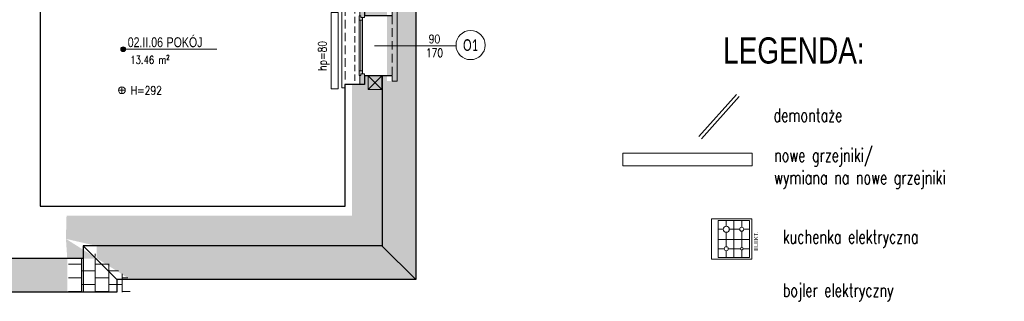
# Model space of a CAD drawing. Header units: millimetres. Extents: x 284606 to 628701, y -213781 to -93475.
# Tile 40 of 102: x 298944 to 300411, y -107500 to -107081. Entities that reach past the tile are written whole.
import ezdxf
from ezdxf.enums import TextEntityAlignment as Align

# ---------------------------------------------------------------- set-up
doc = ezdxf.new("R2010")
doc.units = ezdxf.units.MM
doc.linetypes.add('HIDDEN', pattern=[9.525, 6.35, -3.175])
doc.layers.get('0').update_dxf_attribs({"lineweight": 0})
for name, color, linetype, lineweight in [('!STR_Elewacje 0.05', 8, 'Continuous', 5), ('!STR_Konstrukcja 0.20', 200, 'Continuous', 20), ('!STR_Konstrukcja 0.30', 64, 'Continuous', 30), ('!STR_Ocieplenie 0.05', 1, 'Continuous', 5), ('!STR_Opisy 0.09', 8, 'Continuous', 9), ('!STR_Przerywana 0.09', 8, 'HIDDEN', 9), ('!STR_Stolarka okienna', 72, 'Continuous', 15), ('EKO Opisy 0.09', 8, 'Continuous', 9)]:
    doc.layers.add(name, color=color, linetype=linetype, lineweight=lineweight)
doc.layers.add('!STR_Kreskowanie ścian', color=7, linetype='Continuous', lineweight=5, true_color=0xa6a6a6)
doc.styles.add('1_50', font='txt', dxfattribs={"width": 0.8})
doc.styles.add('AB_Arial', font='NirmalaS.ttf')
doc.styles.add('EKO 1-10', font='romans.shx', dxfattribs={"width": 0.8, "height": 15})
doc.styles.add('EKO 1-5', font='romans.shx', dxfattribs={"width": 0.8, "height": 10})
doc.styles.add('EKO CM 1-50', font='calibri.ttf', dxfattribs={"width": 0.8, "height": 12.5})
doc.styles.add('j-romans', font='romans.shx', dxfattribs={"width": 0.7})

# ---------------------------------------------------------------- blocks, each defined once
blk = doc.blocks.new('wysokosc2')
at = {"ltscale": 2}
for points in [[(-5.1, 0), (5, 0)], [(0, 5.1), (0, -5.1)]]:
    blk.add_lwpolyline(points, dxfattribs=at)
blk.add_circle((0, 0), 5.03, dxfattribs=at)
at = {"ltscale": 2, "style": 'EKO 1-5', "width": 0.8}
blk.add_attdef('WYS', (13.3, -6), '', height=12.5, dxfattribs=at)
blk = doc.blocks.new('*U269')
at = {"layer": '!STR_Konstrukcja 0.20', "linetype": 'Continuous', "lineweight": 15}
for points in [[(8.1, 71), (0.6, 71), (0.6, 78.5), (105.6, 78.5), (105.6, 71), (98.1, 71)], [(-4.4, 0.8), (-9.4, 0.8), (-9.4, -4.2), (115.6, -4.2), (115.6, 0.8), (110.6, 0.8)]]:
    blk.add_lwpolyline(points, dxfattribs=at)
at = {"layer": '!STR_Konstrukcja 0.30', "ltscale": 2}
for points in [[(-4.4, 0.8), (-4.4, 29.7), (8.1, 29.7), (8.1, 71)], [(98.1, 71), (98.1, 29.7), (110.6, 29.7), (110.6, 0.8)]]:
    blk.add_lwpolyline(points, dxfattribs=at)
at = {"layer": '!STR_Przerywana 0.09', "ltscale": 2}
for points in [[(8.1, 71), (98.1, 71)], [(-4.4, 0.8), (110.6, 0.8)]]:
    blk.add_lwpolyline(points, dxfattribs=at)
at = {"layer": '!STR_Stolarka okienna', "ltscale": 0.3}
for points in [[(-4.4, 22.6), (-4.4, 29.7), (11, 29.7), (11, 24.5), (8.5, 24.5), (8.5, 22.6), (-4.4, 22.6)], [(110.6, 22.6), (110.6, 29.7), (95.1, 29.7), (95.1, 24.5), (97.6, 24.5), (97.6, 22.6), (110.6, 22.6)], [(97.6, 21.6), (97.6, 24.5), (95.1, 24.5), (95.1, 26.7), (11, 26.7), (11, 24.5), (8.5, 24.5), (8.5, 21.6), (97.6, 21.6)], [(15.1, 26.7), (15.1, 21.6)], [(90.6, 24.1), (15.1, 24.1)], [(90.6, 21.6), (90.6, 26.7)]]:
    blk.add_lwpolyline(points, dxfattribs=at)
blk = doc.blocks.new('*U268')
at = {"layer": '!STR_Opisy 0.09', "linetype": 'Continuous'}
blk.add_line((0, 32.1), (0, -89.2), dxfattribs=at)
at = {"layer": '!STR_Opisy 0.09', "linetype": 'Continuous', "style": 'EKO 1-5', "width": 0.8}
blk.add_attdef('SZER', text='', height=12.5, rotation=270, dxfattribs=at).set_placement((0, 0), align=Align.BOTTOM_CENTER)
at = {"layer": '!STR_Opisy 0.09', "ltscale": 0.7, "style": 'EKO 1-5', "width": 0.8}
blk.add_attdef('WYS', text='', height=12.5, rotation=270, dxfattribs=at).set_placement((-10.5, 0), align=Align.MIDDLE_CENTER)
at = {"layer": '!STR_Opisy 0.09', "linetype": 'Continuous', "style": 'EKO 1-5', "width": 0.8}
blk.add_attdef('HP=', (-37.5, -160.7), '', height=12.5, rotation=180, dxfattribs=at)
blk = doc.blocks.new('mur pruski')
at = {"layer": '!STR_Ocieplenie 0.05', "ltscale": 1.5}
blk.add_lwpolyline([(0, 20), (20, 20), (20, 0), (0, 0)], close=True, dxfattribs=at)
blk.add_lwpolyline([(0, 20), (20, 0), (20, 20), (0, 0)], dxfattribs=at)
blk = doc.blocks.new('*U459')
at = {"ltscale": 0.3}
blk.add_hatch(color=256, dxfattribs=at).paths.add_polyline_path([(-0.9, 50, 1), (6.8, 50, 1)])
at = {"ltscale": 1.5}
blk.add_line((17.6, 50), (154.6, 50), dxfattribs=at)
at = {"ltscale": 0.3}
blk.add_lwpolyline([(17.6, 50), (3, 50)], dxfattribs=at)
blk.add_circle((3, 50), 3.86, dxfattribs=at)
at = {"ltscale": 1.5, "width": 0.8}
for tag, p, height, style in [('NR_POM.', (10.5, 53.4), 16, 'AB_Arial'), ('NAZWA_POMIESZCZENIA', (66.9, 53.4), 16, 'AB_Arial'), ('POSADZKA', (9.1, 4), 12.5, 'EKO 1-5')]:
    blk.add_attdef(tag, p, '', height=height, rotation=0, dxfattribs=dict(at, style=style))
at = {"ltscale": 1.5, "style": 'EKO 1-5', "width": 0.8}
blk.add_attdef('POWIERZCHNIA', text='', height=12.5, rotation=0, dxfattribs=at).set_placement((78.1, 22.9), align=Align.BOTTOM_RIGHT)
blk = doc.blocks.new('KÓLKO')
at = {"layer": '!STR_Opisy 0.09'}
blk.add_circle((0, -15.5), 15.5, dxfattribs=at)
at = {"layer": '!STR_Opisy 0.09', "style": 'EKO 1-10', "width": 0.8}
blk.add_attdef('NR', text='', height=15, dxfattribs=at).set_placement((0, -15.5), align=Align.MIDDLE_CENTER)
blk = doc.blocks.new('kuchenka elektr')
at = {"color": 62, "true_color": 0x8cb620}
for p, q in [((30, 0), (-30, 0)), ((-30, 0), (-30, -60)), ((30, -5), (30, 0)), ((27.5, -10), (-27.5, -10)), ((-27.5, -10), (-27.5, -56.5)), ((-14.5, -10), (-14.5, -19)), ((-0.787, -10), (-0.787, -56.5)), ((14.5, -17.5), (14.5, -10)), ((27.5, -56.5), (27.5, -10)), ((30, -60), (30, -5)), ((30, -5), (30, -5)), ((-17.5, -22), (-27.5, -22)), ((-14.5, -25), (-14.5, -43)), ((10, -22), (-11.5, -22)), ((14.5, -42), (14.5, -26.5)), ((27.5, -22), (19, -22)), ((-27.5, -33.5), (27.5, -33.5)), ((-27.5, -45), (-16.5, -45)), ((-27.5, -56.5), (27.5, -56.5)), ((-14.5, -47), (-14.5, -56.5)), ((-12.5, -45), (11.5, -45)), ((14.5, -56.5), (14.5, -48)), ((17.5, -45), (27.5, -45)), ((-30, -60), (30, -60))]:
    blk.add_line(p, q, dxfattribs=at)
for centre, radius in [((-14.5, -22), 3), ((14.5, -22), 4.5), ((-14.5, -45), 2), ((14.5, -45), 3)]:
    blk.add_circle(centre, radius, dxfattribs=at)
at = {"color": 62, "true_color": 0x8cb620, "insert": (-17.476, -69.349), "char_height": 6, "width": 828.95486, "attachment_point": 7, "style": 'EKO CM 1-50'}
blk.add_mtext('{\\fArial|b0|i0|c238|p34;ELEKT.}', dxfattribs=at)

msp = doc.modelspace()

# ---------------------------------------------------------------- hatches: boundary and pattern name
at = {"layer": '!STR_Kreskowanie ścian', "ltscale": 1.5}
h = msp.add_hatch(dxfattribs=at)
h.set_pattern_fill('AR-B88', color=8, scale=0.1, angle=90)
h.set_pattern_definition([(90, (10593.899, 1826.681), (-20.32, 1e-15), []), (180, (10593.899, 1826.681), (-20.32, -10.16), [20.32, -20.32])])
h.paths.add_polyline_path([(298061.7, -107423.5), (298016.7, -107423.5), (298016.7, -107417.5), (298016.7, -107417.5), (297966.7, -107467.5), (297966.7, -107473.5), (298061.7, -107473.5)])
h.paths.add_polyline_path([(298061.7, -107378.5), (298061.7, -107372.5), (298061.7, -107375.5), (298016.7, -107417.5), (298016.7, -107417.5), (298016.7, -107423.5), (298061.7, -107423.5)])
h.paths.add_polyline_path([(298103.5, -106262.5), (298148.4, -106262.4), (298148.4, -106212.4), (298053.5, -106212.5), (298053.4, -106359.4), (298103.5, -106359.4)])
h.paths.add_polyline_path([(298146.9, -106262.5), (298103.5, -106262.5), (298103.5, -106359.4), (298163.4, -106360.5), (298146.9, -106360.5)])
h.paths.add_polyline_path([(299005.9, -106275.5), (299006, -106275.5), (299006, -106262.5), (298919, -106262.5), (298919, -106307.5), (298919, -106307.5), (298919, -106322.2), (298949, -106320.5), (298948.9, -106320.5)])
h.paths.add_polyline_path([(299055.9, -106225.5), (299055.9, -106212.5), (298919, -106212.5), (298919, -106262.5), (299006, -106262.5), (299006, -106275.5), (299005.9, -106275.5)])
h.paths.add_polyline_path([(298949, -106320.5), (298918.9, -106297.5), (298918.9, -106349.1), (298919, -106432), (298919, -106345.2), (298949, -106320.2)])
h.paths.add_polyline_path([(298828.7, -106585.5), (298828.7, -106550.6), (298806.2, -106550.6), (298806.2, -106585.5)])
h.paths.add_polyline_path([(297644.4, -106571.3), (297644.4, -106517.2)])
h.paths.add_polyline_path([(299195.8, -106594.2), (299195.8, -106556.4), (299173.3, -106556.4), (299173.3, -106594.2)])
h.paths.add_polyline_path([(298518.8, -107349.7), (298557.1, -107349.7), (298557.1, -107327.2), (298518.8, -107327.2)])
h.paths.add_polyline_path([(297591.9, -107235.9), (297584.4, -107235.9), (297584.4, -107130.9), (297591.9, -107130.9)], flags=16)
h.paths.add_polyline_path([(297627.1, -107220.9), (297622, -107220.9), (297622, -107225.4), (297619, -107225.4), (297619, -107228.4), (297592, -107228.4), (297592, -107417.1), (297637, -107372.1), (297637, -107240.9), (297626.1, -107240.9), (297626.1, -107227.9), (297627.1, -107227.9)])
h.paths.add_polyline_path([(297592, -106962.4), (297619, -106962.4), (297619, -106965.3), (297622, -106965.3), (297622, -106969.4), (297627.1, -106969.4), (297627.1, -106962.8), (297626.1, -106962.8), (297626.1, -106949.9), (297637, -106949.9), (297637, -106871.2), (297592, -106871.2)])
h.paths.add_polyline_path([(297619, -107052.4), (297592, -107052.4), (297592, -107138.4), (297619, -107138.4), (297619, -107141.3), (297622, -107141.3), (297622, -107145.4), (297627.1, -107145.4), (297627.1, -107138.8), (297626.1, -107138.8), (297626.1, -107125.9), (297637, -107125.9), (297637, -107064.9), (297626.1, -107064.9), (297626.1, -107051.9), (297627.1, -107051.9), (297627.1, -107044.9), (297622, -107044.9), (297622, -107049.4), (297619, -107049.4)])
h.paths.add_polyline_path([(297592, -106871.2), (297541.9, -106871.2), (297541.9, -107467.1), (297592, -107417.1)])
h.paths.add_polyline_path([(297591.9, -106954.9), (297591.9, -107059.9), (297584.4, -107059.9), (297584.4, -106954.9)], flags=16)
h.paths.add_polyline_path([(299484.3, -107164.4), (299457.9, -107164.4), (299457.9, -107161.4), (299454.9, -107161.4), (299454.9, -107156.9), (299449.8, -107156.9), (299449.8, -107163.9), (299450.9, -107163.9), (299450.9, -107176.9), (299439.3, -107176.9), (299439.3, -107372.5), (299484.3, -107417.5)])
h.paths.add_polyline_path([(299499.2, -107014.9), (299499.2, -106909.9), (299491.7, -106909.9), (299491.7, -107014.9)], flags=16)
h.paths.add_polyline_path([(299499.2, -107007.4), (299484.3, -107007.4), (299484.3, -107074.4), (299499.2, -107074.4), (299499.2, -107066.9), (299491.7, -107066.9), (299491.7, -107171.9), (299499.2, -107171.9), (299499.2, -107164.4), (299484.3, -107164.4), (299484.3, -107417.5), (299534.3, -107467.5), (299534.3, -106225.7), (299484.3, -106275.6), (299484.3, -106917.4), (299499.2, -106917.4)])
h.paths.add_polyline_path([(299449.8, -106924.4), (299454.9, -106924.4), (299454.9, -106920.3), (299457.9, -106920.3), (299457.9, -106917.4), (299484.3, -106917.4), (299484.3, -106275.6), (299439.3, -106320.6), (299439.3, -106904.9), (299450.9, -106904.9), (299450.9, -106917.8), (299449.8, -106917.8)])
h.paths.add_polyline_path([(299454.9, -106999.9), (299449.8, -106999.9), (299449.8, -107006.9), (299450.9, -107006.9), (299450.9, -107019.9), (299439.3, -107019.9), (299439.3, -107061.9), (299450.9, -107061.9), (299450.9, -107074.8), (299449.8, -107074.8), (299449.8, -107081.4), (299454.9, -107081.4), (299454.9, -107077.3), (299457.9, -107077.3), (299457.9, -107074.4), (299484.3, -107074.4), (299484.3, -107007.4), (299457.9, -107007.4), (299457.9, -107004.4), (299454.9, -107004.4)])
h = msp.add_hatch(dxfattribs=at)
h.set_pattern_fill('AR-B88', color=8, scale=0.1)
h.set_pattern_definition([(0, (10593.899, 1826.681), (0, 20.32), []), (90, (10593.899, 1826.681), (-10.16, 20.32), [20.32, -20.32])])
h.paths.add_polyline_path([(298061.7, -107375.5), (297636.5, -107372.5), (297592, -107417.1), (297592, -107417.5), (298016.7, -107417.5)])
h.paths.add_polyline_path([(298016.7, -107417.5), (297591.5, -107417.5), (297541.9, -107467.1), (297541.9, -107467.5), (297966.7, -107467.5)])
h.paths.add_polyline_path([(299013.2, -107406.9), (299059.1, -107417.5), (299059.1, -107436.5), (298565.9, -107436.5), (298509.9, -107436.5), (298599.9, -107436.5), (298599.9, -107486.5), (299015.2, -107486.5), (299015.2, -107436.5)])
h.paths.add_polyline_path([(299484.3, -107417.5), (299013.2, -107406.9), (299109.1, -107467.5), (299534.3, -107467.5), (299534.3, -107467.5)])
h.paths.add_polyline_path([(299439.3, -107372.5), (299014.1, -107372.5), (299013.2, -107406.9), (299484.3, -107417.5)])
h.paths.add_polyline_path([(299534.3, -106225.7), (299534.3, -106225.6), (299055.9, -106225.5), (299005.9, -106275.5), (299484.3, -106275.6)])
h.paths.add_polyline_path([(299484.3, -106275.6), (299005.9, -106275.5), (298948.9, -106320.5), (299439.3, -106320.6)])
h = msp.add_hatch(dxfattribs=at)
h.set_pattern_fill('AR-B88', color=8, scale=0.1, angle=90)
h.set_pattern_definition([(90, (10593.85, 1988.838), (-20.32, 1e-15), []), (180, (10593.85, 1988.838), (-20.32, -10.16), [20.32, -20.32])])
h.paths.add_polyline_path([(298598.4, -107436.5), (298431.9, -107436.5), (298431.9, -107486.5), (298598.4, -107486.5)])
h.paths.add_polyline_path([(299109, -107467.5), (299049.3, -107423.8), (299059, -107436.5), (299017, -107436.5), (299017, -107486.5), (299109, -107486.5)])

# ---------------------------------------------------------------- linework, layer by layer
at = {"layer": '!STR_Konstrukcja 0.30', "color": 8, "ltscale": 1.5}
for p, q in [((299089, -107467.4), (299039, -107417.4)), ((299484, -107417.4), (299534.2, -107467.4))]:
    msp.add_line(p, q, dxfattribs=at)
for points in [[(298960.9, -106212.4), (299055.9, -106212.4), (299055.9, -106225.4), (299534.2, -106225.5), (299534.2, -107467.4), (299089, -107467.4), (299089, -107486.4), (298431.9, -107486.4)], [(298975, -106874.2), (298975, -107358.2), (299429, -107358.4), (299429, -107176.9)], [(299484.2, -107164.4), (299484.2, -107417.4), (299039, -107417.4), (299039, -107436.4), (298892.9, -107436.4)], [(299039, -107436.4), (299039, -107486.4)]]:
    msp.add_lwpolyline(points, dxfattribs=at)
at = {"layer": '!STR_Ocieplenie 0.05', "color": 8, "ltscale": 1.5}
for points in [[(299956.1, -107254.5), (300012.2, -107191.9)], [(299959.9, -107257.8), (300016, -107195.2)]]:
    msp.add_lwpolyline(points, dxfattribs=at)
at = {"layer": '!STR_Przerywana 0.09', "color": 8, "ltscale": 1.5}
msp.add_line((299443.5, -106904.9), (299443.5, -107176.9), dxfattribs=at)
at = {"color": 8}
for points in [[(299418.5, -107183.7), (299408.5, -107183.7), (299408.5, -107069.9), (299418.5, -107069.9)], [(300035.6, -107279.5), (300035.6, -107298.2), (299843, -107298.2), (299843, -107279.5)]]:
    msp.add_lwpolyline(points, close=True, dxfattribs=at)

# ---------------------------------------------------------------- block references
at = {"layer": '!STR_Ocieplenie 0.05', "color": 8}
msp.add_blockref('mur pruski', (299463.6, -107184.4), dxfattribs=at)
at = {"layer": '!STR_Opisy 0.09', "color": 8}
ref = msp.add_blockref('*U459', (299095.7, -107170.6), dxfattribs=dict(at, xscale=0.9199999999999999, yscale=0.9199999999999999, zscale=0.9199999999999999))
ref.add_attrib('NAZWA_POM', 'POKÓJ', (299163.2, -107121.5), dxfattribs={"layer": '0', "ltscale": 1.5, "height": 14.72, "rotation": 0, "style": 'AB_Arial', "width": 0.8})
ref.add_attrib('NUMER_POM', '02.II.06', (299105.3, -107121.5), dxfattribs={"layer": '0', "ltscale": 1.5, "height": 14.72, "rotation": 0, "style": 'AB_Arial', "width": 0.8})
ref.add_attrib('R-SURF', '13.46 m²', dxfattribs={"layer": '0', "ltscale": 1.5, "height": 11.5, "rotation": 0, "style": 'EKO 1-5', "width": 0.8}).set_placement((299167.5, -107149.6), align=Align.BOTTOM_RIGHT)
ref = msp.add_blockref('*U268', (299562.2, -107119.3), dxfattribs=dict(at, xscale=-1, rotation=270))
ref.add_attrib('SZER', '90', dxfattribs={"linetype": 'Continuous', "height": 12.5, "style": 'EKO 1-5', "width": 0.8}).set_placement((299562.2, -107119.3), align=Align.BOTTOM_CENTER)
ref.add_attrib('WYS', '170', dxfattribs={"ltscale": 0.7, "height": 12.5, "style": 'EKO 1-5', "width": 0.8}).set_placement((299562.2, -107129.9), align=Align.MIDDLE_CENTER)
ref.add_attrib('HP=', 'hp=80', (299401.5, -107156.8), dxfattribs={"linetype": 'Continuous', "height": 12.5, "rotation": 90, "style": 'EKO 1-5', "width": 0.8})
ref = msp.add_blockref('wysokosc2', (299096.6, -107185.7), dxfattribs=dict(at, xscale=-1, rotation=180))
ref.add_attrib('WYS', 'H=292', (299109.9, -107192.2), dxfattribs={"layer": '0', "ltscale": 2, "height": 12.5, "style": 'EKO 1-5', "width": 0.8})
at = {"layer": '!STR_Stolarka okienna', "color": 8, "ltscale": 1.5, "rotation": 270}
msp.add_blockref('*U269', (299428.2, -107066.3), dxfattribs=at)
at = {"color": 8, "rotation": 90}
msp.add_blockref('kuchenka elektr', (299974.9, -107407.1), dxfattribs=at)
at = {"layer": 'EKO Opisy 0.09', "color": 8}
ref = msp.add_blockref('KÓLKO', (299616, -107096.7), dxfattribs=dict(at, xscale=1.4, yscale=1.4, zscale=1.4))
ref.add_attrib('NR', 'O1', dxfattribs={"height": 17.5, "style": 'EKO CM 1-50', "width": 0.7}).set_placement((299616, -107118.4), align=Align.MIDDLE_CENTER)

# ---------------------------------------------------------------- texts
at = {"layer": '!STR_Elewacje 0.05', "color": 8, "ltscale": 0.3, "char_height": 20, "attachment_point": 1, "style": 'j-romans'}
for s, insert, width in [('\\A1;demontaże', (300067.2, -107212.8), 532.395), ('\\A1;nowe grzejniki/ \\Pwymiana na nowe grzejniki', (300068.1, -107272.3), 524.81), ('\\A1;kuchenka elektryczna', (300081, -107393.6), 524.81), ('\\A1;bojler elektryczny', (300081, -107473.3), 524.81)]:
    msp.add_mtext(s, dxfattribs=dict(at, insert=insert, width=width))
at = {"layer": '!STR_Przerywana 0.09', "color": 8, "ltscale": 0.3, "insert": (299992.1, -107106.9), "char_height": 39, "attachment_point": 1, "style": '1_50'}
msp.add_mtext_dynamic_manual_height_columns('LEGENDA:', width=1526.315, gutter_width=0, heights=[120.4], dxfattribs=at)

doc.saveas('drawing.dxf')
